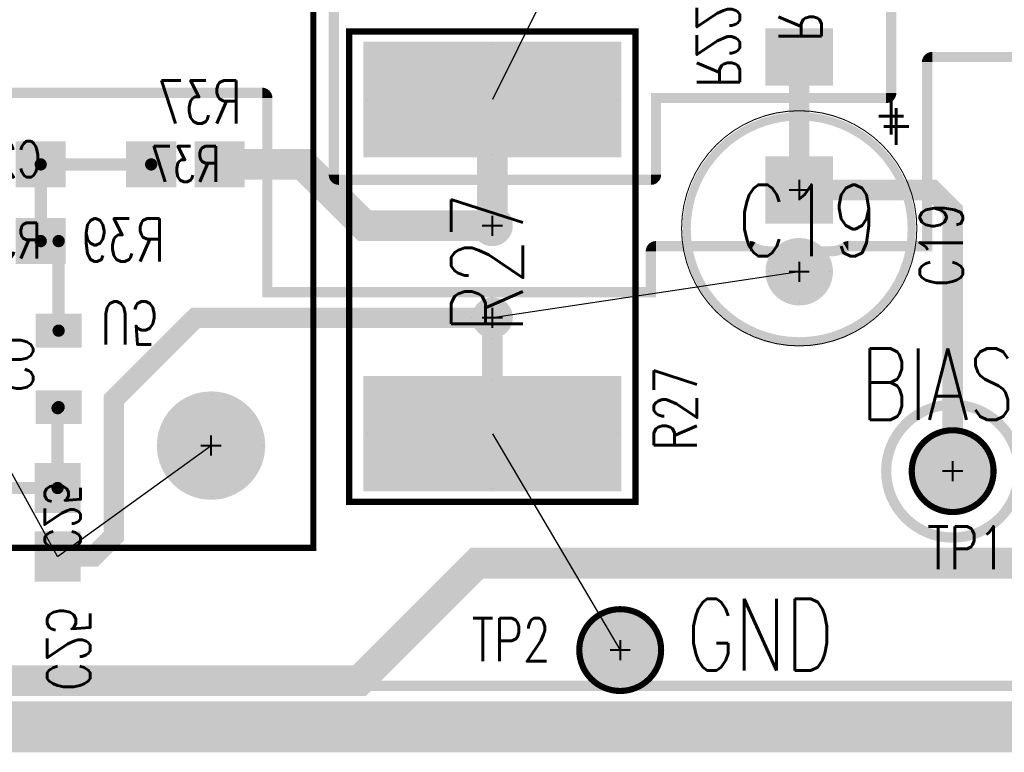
# Model space of a CAD drawing. Extents: x -7 to 11.7, y -5.4 to 6.4.
# Tile 17 of 27: x 4.6 to 5.5, y -0.8 to -0.1. Entities that reach past the tile are written whole.
import ezdxf
from ezdxf.enums import TextEntityAlignment as Align

# ---------------------------------------------------------------- set-up
doc = ezdxf.new("R2010")
doc.units = 0
for name, pattern in [('SIG_25', [2, 1, 1]), ('SIG_47', [2, 1, 1]), ('SIG_50', [2, 1, 1]), ('SIG_51', [2, 1, 1]), ('SIG_57', [2, 1, 1]), ('SIG_59', [2, 1, 1])]:
    doc.linetypes.add(name, pattern=pattern)
for name, color, linetype in [('2D_LINE_125', 3, 'CONTINUOUS'), ('2D_LINE_126', 6, 'CONTINUOUS'), ('ATTRIBUTE_124', 6, 'CONTINUOUS'), ('BOARD_OUTLINE_00', 254, 'CONTINUOUS'), ('DRIL_NPLTE_THRU_01', 16, 'CONTINUOUS'), ('DRIL_NPLTE_THRU_02', 176, 'CONTINUOUS'), ('DRIL_PLTE_THRU_01', 16, 'CONTINUOUS'), ('DRIL_PLTE_THRU_02', 176, 'CONTINUOUS'), ('DRIL_SYMBOL', 254, 'CONTINUOUS'), ('LINK_00', 2, 'CONTINUOUS'), ('PADS_BOT', 5, 'CONTINUOUS'), ('PADS_INNER', 1, 'CONTINUOUS'), ('PADS_TOP', 1, 'CONTINUOUS'), ('PADS_XR_131', 3, 'CONTINUOUS'), ('PADS_XR_132', 6, 'CONTINUOUS'), ('PADS_XR_133', 254, 'CONTINUOUS'), ('PART_NAME_123', 255, 'CONTINUOUS'), ('PART_NAME_124', 6, 'CONTINUOUS'), ('PART_NAME_129', 2, 'CONTINUOUS'), ('PART_NAME_130', 106, 'CONTINUOUS'), ('PART_TOP_2DLINE_123', 255, 'CONTINUOUS'), ('PART_TOP_2DLINE_129', 2, 'CONTINUOUS'), ('POUR_OUTLINE_01', 1, 'CONTINUOUS'), ('POUR_PADTHERM_01', 1, 'CONTINUOUS'), ('POUR_VIATHERM_01', 1, 'CONTINUOUS'), ('POUR_VOID_01', 1, 'CONTINUOUS'), ('TEXT_123', 255, 'CONTINUOUS'), ('TEXT_129', 2, 'CONTINUOUS'), ('TRACE_01', 1, 'CONTINUOUS'), ('TRACE_02', 5, 'CONTINUOUS'), ('VIAPTS', 56, 'CONTINUOUS')]:
    doc.layers.add(name, color=color, linetype=linetype)
doc.styles.add('W0$001', font='simplex', dxfattribs={"width": 0.75})
doc.styles.add('W0$005', font='simplex', dxfattribs={"width": 0.75})
doc.styles.add('W0$006', font='simplex', dxfattribs={"width": 0.75})
doc.styles.add('W0$01', font='simplex', dxfattribs={"width": 0.75})

# ---------------------------------------------------------------- blocks, each defined once
blk = doc.blocks.new('BOARD_40')
at = {"layer": 'BOARD_OUTLINE_00', "const_width": 0.01}
blk.add_lwpolyline([(0.1, -0.125), (7.4499, -0.125), (7.4499, -4.4), (0.1, -4.4)], close=True, dxfattribs=at)
blk = doc.blocks.new('DRAWING_41')
at = {"layer": '2D_LINE_125', "const_width": 0.05}
blk.add_lwpolyline([(0.1, -0.125), (7.4499, -0.125), (7.4499, -4.4), (0.1, -4.4)], close=True, dxfattribs=at)
blk = doc.blocks.new('DRAWING_42')
at = {"layer": '2D_LINE_126', "const_width": 0.05}
blk.add_lwpolyline([(0.1, -0.125), (7.4499, -0.125), (7.4499, -4.4), (0.1, -4.4)], close=True, dxfattribs=at)
blk = doc.blocks.new('POUR_VOID_117')
at = {"layer": 'POUR_VOID_01', "const_width": 0.01}
blk.add_lwpolyline([(-12.29, -18.225, 1), (-12.16, -18.225, 1)], format="xyb", close=True, dxfattribs=at)
blk = doc.blocks.new('POUR_OUTLINE_108')
at = {"layer": 'POUR_OUTLINE_01', "const_width": 0.01}
for points in [[(-11.8951, -17.82), (-12.245, -17.82, 0.414214), (-12.25, -17.825), (-12.25, -17.86, -0.00081), (-12.25, -17.86011), (-12.25, -17.86013), (-12.25, -18.005), (-12.32697, -18.005, 0.136108), (-12.32955, -18.00571, -0.136109), (-12.345, -18.01), (-12.405, -18.01, -0.136109), (-12.42045, -18.00571, 0.136108), (-12.42303, -18.005), (-12.515, -18.005, 0.414214), (-12.52, -18.01), (-12.52, -18.05), (-12.895, -18.05), (-12.895, -17.86, 0.414214), (-12.9, -17.855), (-13.3, -17.855)], [(-17.615, -18.435), (-11.4601, -18.435, 0.414214), (-11.4551, -18.43), (-11.4551, -17.4949), (-10.6101, -17.4949, 0.414214), (-10.6051, -17.4899), (-10.6051, -14.24, 0.414214), (-10.6101, -14.235), (-13.565, -14.235, 0.414214)]]:
    blk.add_lwpolyline(points, format="xyb", dxfattribs=at)
blk.add_blockref('POUR_VOID_117', (0, 0))
blk = doc.blocks.new('POUR_VIATHERM_163')
at = {"layer": 'POUR_VIATHERM_01'}
for points in [[(-12.675, -18.055), (-12.675, -18.055)], [(-12.695, -18.075), (-12.695, -18.075)], [(-12.655, -18.075), (-12.655, -18.075)], [(-12.675, -18.095), (-12.675, -18.095)]]:
    blk.add_lwpolyline(points, dxfattribs=at)
blk = doc.blocks.new('POUR_PADTHERM_164')
at = {"layer": 'POUR_PADTHERM_01'}
for points in [[(-12.675, -18.13489), (-12.675, -18.13489, 1), (-12.675, -18.13489), (-12.675, -18.13489, 1), (-12.675, -18.13489)], [(-12.7975, -18.18839), (-12.7975, -18.18839, 1), (-12.7975, -18.18839), (-12.7975, -18.18839, 1), (-12.7975, -18.18839)], [(-12.5525, -18.18839), (-12.5525, -18.18839, 1), (-12.5525, -18.18839), (-12.5525, -18.18839, 1), (-12.5525, -18.18839)], [(-12.675, -18.24189), (-12.675, -18.24189, 1), (-12.675, -18.24189), (-12.675, -18.24189, 1), (-12.675, -18.24189)]]:
    blk.add_lwpolyline(points, format="xyb", dxfattribs=at)
blk = doc.blocks.new('POUR_PADTHERM_165')
at = {"layer": 'POUR_PADTHERM_01'}
for points in [[(-12.95, -18.15), (-12.95, -18.15, 1), (-12.95, -18.15), (-12.95, -18.15, 1), (-12.95, -18.15)], [(-13, -18.2), (-13, -18.2, 1), (-13, -18.2), (-13, -18.2, 1), (-13, -18.2)], [(-12.9, -18.2), (-12.9, -18.2, 1), (-12.9, -18.2), (-12.9, -18.2, 1), (-12.9, -18.2)], [(-12.95, -18.25), (-12.95, -18.25, 1), (-12.95, -18.25), (-12.95, -18.25, 1), (-12.95, -18.25)]]:
    blk.add_lwpolyline(points, format="xyb", dxfattribs=at)
blk = doc.blocks.new('POUR_PADTHERM_171')
at = {"layer": 'POUR_PADTHERM_01'}
for points in [[(-12.405, -18.03), (-12.405, -18.03, 1), (-12.405, -18.03), (-12.405, -18.03, 1), (-12.405, -18.03)], [(-12.345, -18.03), (-12.345, -18.03, 1), (-12.345, -18.03), (-12.345, -18.03, 1), (-12.345, -18.03)], [(-12.375, -18.06), (-12.375, -18.06, 1), (-12.375, -18.06), (-12.375, -18.06, 1), (-12.375, -18.06)]]:
    blk.add_lwpolyline(points, format="xyb", dxfattribs=at)
blk = doc.blocks.new('POUR_PADTHERM_177')
at = {"layer": 'POUR_PADTHERM_01'}
for points in [[(-12.55, -18.365), (-12.55, -18.365, 1), (-12.55, -18.365), (-12.55, -18.365, 1), (-12.55, -18.365)], [(-12.585, -18.4), (-12.585, -18.4, 1), (-12.585, -18.4), (-12.585, -18.4, 1), (-12.585, -18.4)], [(-12.515, -18.4), (-12.515, -18.4, 1), (-12.515, -18.4), (-12.515, -18.4, 1), (-12.515, -18.4)], [(-12.55, -18.435), (-12.55, -18.435, 1), (-12.55, -18.435), (-12.55, -18.435, 1), (-12.55, -18.435)]]:
    blk.add_lwpolyline(points, format="xyb", dxfattribs=at)
blk = doc.blocks.new('POUR_HEADER_12')
for name in ['POUR_OUTLINE_108', 'POUR_PADTHERM_171', 'POUR_VIATHERM_163', 'POUR_PADTHERM_164', 'POUR_PADTHERM_165', 'POUR_PADTHERM_177']:
    blk.add_blockref(name, (13.575, 14.3))
blk = doc.blocks.new('POUR_OUTLINE_126')
at = {"layer": 'POUR_OUTLINE_01', "const_width": 0.01}
blk.add_lwpolyline([(-12.265, -16.005), (-12.265, -17.135), (-12.655, -17.135, 0.414214), (-12.66, -17.14), (-12.66, -17.31), (-12.825, -17.31, 0.414214), (-12.83, -17.315), (-12.83, -17.935, 0.414214), (-12.825, -17.94), (-12.52, -17.94, 0.414214), (-12.515, -17.935), (-12.515, -17.86), (-12.29, -17.86, 0.414214), (-12.285, -17.855), (-12.285, -17.82, -0.00081), (-12.285, -17.81989), (-12.285, -17.81987), (-12.285, -17.4199), (-11.93218, -17.4199, 0.305615), (-11.92755, -17.41677, -0.305615), (-11.8951, -17.3949), (-11.7851, -17.3949, 0.414214), (-11.7801, -17.3899), (-11.7801, -16.91, 0.414214)], format="xyb", dxfattribs=at)
blk = doc.blocks.new('POUR_PADTHERM_188')
at = {"layer": 'POUR_PADTHERM_01'}
for points in [[(-12.675, -17.80811), (-12.675, -17.80811, 1), (-12.675, -17.80811), (-12.675, -17.80811, 1), (-12.675, -17.80811)], [(-12.7975, -17.86161), (-12.7975, -17.86161, 1), (-12.7975, -17.86161), (-12.7975, -17.86161, 1), (-12.7975, -17.86161)], [(-12.5525, -17.86161), (-12.5525, -17.86161, 1), (-12.5525, -17.86161), (-12.5525, -17.86161, 1), (-12.5525, -17.86161)], [(-12.675, -17.91511), (-12.675, -17.91511, 1), (-12.675, -17.91511), (-12.675, -17.91511, 1), (-12.675, -17.91511)]]:
    blk.add_lwpolyline(points, format="xyb", dxfattribs=at)
blk = doc.blocks.new('POUR_HEADER_13')
for name in ['POUR_OUTLINE_126', 'POUR_PADTHERM_188']:
    blk.add_blockref(name, (12.015, 15.86))
blk = doc.blocks.new('PART_BODY_TOP_20')
at = {"layer": 'PART_TOP_2DLINE_123', "const_width": 0.006}
blk.add_lwpolyline([(-0.04, 0, 1), (0.04, 0, 1)], format="xyb", close=True, dxfattribs=at)
blk = doc.blocks.new('DRIL_SYMBOL_0$043')
at = {"layer": 'DRIL_SYMBOL', "const_width": 0.002}
for points in [[(0, -0.01), (0, 0.01)], [(-0.01, 0), (0.01, 0)]]:
    blk.add_lwpolyline(points, dxfattribs=at)
blk = doc.blocks.new('DRIL_HOLE_0$043')
at = {"const_width": 0.0215}
blk.add_lwpolyline([(-0.01075, 0, 1), (0.01075, 0, 1)], format="xyb", close=True, dxfattribs=at)
blk.add_blockref('DRIL_SYMBOL_0$043', (0, 0))
blk = doc.blocks.new('PAD_3')
at = {"const_width": 0.035}
blk.add_lwpolyline([(0, -0.0175, 1), (0, 0.0175, 1)], format="xyb", close=True, dxfattribs=at)
blk = doc.blocks.new('PAD_4')
at = {"const_width": 0.038}
blk.add_lwpolyline([(0, -0.019, 1), (0, 0.019, 1)], format="xyb", close=True, dxfattribs=at)
blk = doc.blocks.new('STK_TOP_62')
at = {"layer": 'DRIL_PLTE_THRU_01'}
blk.add_blockref('DRIL_HOLE_0$043', (0, 0), dxfattribs=at)
at = {"layer": 'DRIL_PLTE_THRU_02'}
blk.add_blockref('DRIL_HOLE_0$043', (0, 0), dxfattribs=at)
at = {"layer": 'PADS_BOT'}
blk.add_blockref('PAD_3', (0, 0), dxfattribs=at)
at = {"layer": 'PADS_INNER'}
blk.add_blockref('PAD_3', (0, 0), dxfattribs=at)
at = {"layer": 'PADS_TOP'}
blk.add_blockref('PAD_3', (0, 0), dxfattribs=at)
at = {"layer": 'PADS_XR_131'}
blk.add_blockref('PAD_4', (0, 0), dxfattribs=at)
at = {"layer": 'PADS_XR_132'}
blk.add_blockref('PAD_4', (0, 0), dxfattribs=at)
blk = doc.blocks.new('SYM_TOP_23')
for name in ['PART_BODY_TOP_20', 'STK_TOP_62']:
    blk.add_blockref(name, (0, 0))
blk = doc.blocks.new('PART_TOP_17')
blk.add_blockref('SYM_TOP_23', (0, 0))
at = {"layer": 'PART_NAME_123', "style": 'W0$006', "width": 0.75}
blk.add_text('TP1', height=0.042, dxfattribs=at).set_placement((-0.025, -0.075), align=Align.MIDDLE_LEFT)
blk = doc.blocks.new('PART_TOP_56')
blk.add_blockref('SYM_TOP_23', (0, 0))
at = {"layer": 'PART_NAME_123', "style": 'W0$006', "width": 0.75}
blk.add_text('TP2', height=0.042, dxfattribs=at).set_placement((-0.1451, 0.0101), align=Align.MIDDLE_LEFT)
blk = doc.blocks.new('PART_BODY_TOP_19')
at = {"layer": 'PART_TOP_2DLINE_123', "const_width": 0.008}
blk.add_lwpolyline([(0.11, -0.038, 1), (-0.11, -0.038, 1)], format="xyb", close=True, dxfattribs=at)
at = {"layer": 'PART_TOP_2DLINE_129', "const_width": 0.001}
blk.add_lwpolyline([(0.115, -0.0375, 1), (-0.115, -0.0375, 1)], format="xyb", close=True, dxfattribs=at)
blk = doc.blocks.new('DRIL_SYMBOL_0$032')
at = {"layer": 'DRIL_SYMBOL', "const_width": 0.002}
for points in [[(0, -0.01), (0, 0.01)], [(-0.01, 0), (0.01, 0)]]:
    blk.add_lwpolyline(points, dxfattribs=at)
blk = doc.blocks.new('DRIL_HOLE_0$032')
at = {"const_width": 0.016}
blk.add_lwpolyline([(-0.008, 0, 1), (0.008, 0, 1)], format="xyb", close=True, dxfattribs=at)
blk.add_blockref('DRIL_SYMBOL_0$032', (0, 0))
blk = doc.blocks.new('PAD_6')
at = {"const_width": 0.03}
blk.add_lwpolyline([(0, -0.015, 1), (0, 0.015, 1)], format="xyb", close=True, dxfattribs=at)
blk = doc.blocks.new('PAD_35')
at = {"const_width": 0.06}
blk.add_lwpolyline([(-0.03, 0), (0.03, 0)], dxfattribs=at)
blk = doc.blocks.new('PAD_36')
at = {"const_width": 0.066}
blk.add_lwpolyline([(-0.033, 0), (0.033, 0)], dxfattribs=at)
blk = doc.blocks.new('STK_TOP_192')
at = {"layer": 'DRIL_PLTE_THRU_01'}
blk.add_blockref('DRIL_HOLE_0$032', (0, 0), dxfattribs=at)
at = {"layer": 'DRIL_PLTE_THRU_02'}
blk.add_blockref('DRIL_HOLE_0$032', (0, 0), dxfattribs=at)
at = {"layer": 'PADS_BOT'}
blk.add_blockref('PAD_35', (0, 0), dxfattribs=at)
at = {"layer": 'PADS_INNER'}
blk.add_blockref('PAD_6', (0, 0), dxfattribs=at)
at = {"layer": 'PADS_TOP'}
blk.add_blockref('PAD_35', (0, 0), dxfattribs=at)
at = {"layer": 'PADS_XR_131'}
blk.add_blockref('PAD_36', (0, 0), dxfattribs=at)
at = {"layer": 'PADS_XR_132'}
blk.add_blockref('PAD_36', (0, 0), dxfattribs=at)
blk = doc.blocks.new('PAD_37')
at = {"const_width": 0.033}
blk.add_lwpolyline([(0, -0.0165, 1), (0, 0.0165, 1)], format="xyb", close=True, dxfattribs=at)
blk = doc.blocks.new('STK_TOP_193')
at = {"layer": 'DRIL_PLTE_THRU_01'}
blk.add_blockref('DRIL_HOLE_0$032', (0, 0), dxfattribs=at)
at = {"layer": 'DRIL_PLTE_THRU_02'}
blk.add_blockref('DRIL_HOLE_0$032', (0, 0), dxfattribs=at)
at = {"layer": 'PADS_BOT'}
blk.add_blockref('PAD_6', (0, 0), dxfattribs=at)
at = {"layer": 'PADS_INNER'}
blk.add_blockref('PAD_6', (0, 0), dxfattribs=at)
at = {"layer": 'PADS_TOP'}
blk.add_blockref('PAD_6', (0, 0), dxfattribs=at)
at = {"layer": 'PADS_XR_131'}
blk.add_blockref('PAD_37', (0, 0), dxfattribs=at)
at = {"layer": 'PADS_XR_132'}
blk.add_blockref('PAD_37', (0, 0), dxfattribs=at)
blk = doc.blocks.new('SYM_TOP_22')
for name, p in [('PART_BODY_TOP_19', (0, 0)), ('STK_TOP_192', (0, 0)), ('STK_TOP_193', (0, -0.08))]:
    blk.add_blockref(name, p)
blk = doc.blocks.new('PART_TOP_63')
blk.add_blockref('SYM_TOP_22', (0, 0))
at = {"layer": 'PART_NAME_123', "style": 'W0$006', "width": 0.75}
blk.add_text('C19', height=0.042, rotation=90, dxfattribs=at).set_placement((0.1599, -0.0949))
at = {"layer": 'PART_NAME_129', "style": 'W0$001', "width": 0.75}
blk.add_text('C19', height=0.07, dxfattribs=at).set_placement((-0.0601, -0.0649))
blk = doc.blocks.new('DRIL_HOLE_0')
blk.add_lwpolyline([(0, 0, 1), (0, 0, 1)], format="xyb", close=True)
blk = doc.blocks.new('PAD_0')
at = {"const_width": 0.05}
blk.add_lwpolyline([(-0.03, 0), (0.03, 0)], dxfattribs=at)
blk = doc.blocks.new('PAD_1')
blk.add_lwpolyline([(0, 0, 1), (0, 0, 1)], format="xyb", close=True)
blk = doc.blocks.new('PAD_2')
at = {"const_width": 0.056}
blk.add_lwpolyline([(-0.033, 0), (0.033, 0)], dxfattribs=at)
blk = doc.blocks.new('STK_BOT_57')
at = {"layer": 'DRIL_NPLTE_THRU_01'}
blk.add_blockref('DRIL_HOLE_0', (0, 0), dxfattribs=at)
at = {"layer": 'DRIL_NPLTE_THRU_02'}
blk.add_blockref('DRIL_HOLE_0', (0, 0), dxfattribs=at)
at = {"layer": 'PADS_BOT', "rotation": 90}
blk.add_blockref('PAD_0', (0, 0), dxfattribs=at)
at = {"layer": 'PADS_INNER'}
blk.add_blockref('PAD_1', (0, 0), dxfattribs=at)
at = {"layer": 'PADS_TOP'}
blk.add_blockref('PAD_1', (0, 0), dxfattribs=at)
at = {"layer": 'PADS_XR_131', "rotation": 90}
blk.add_blockref('PAD_2', (0, 0), dxfattribs=at)
at = {"layer": 'PADS_XR_133', "rotation": 90}
blk.add_blockref('PAD_0', (0, 0), dxfattribs=at)
blk = doc.blocks.new('SYM_BOT_35')
for p in [(-0.045, 0), (0.045, 0)]:
    blk.add_blockref('STK_BOT_57', p)
blk = doc.blocks.new('PART_BOT_65')
blk.add_blockref('SYM_BOT_35', (0, 0))
at = {"layer": 'PART_NAME_124', "style": 'W0$006', "width": 0.75}
blk.add_text('R22', height=0.042, rotation=180, dxfattribs=at).set_placement((0.075, 0.1))
at = {"layer": 'PART_NAME_130', "style": 'W0$001', "width": 0.75}
blk.add_text('R22', height=0.042, rotation=180, dxfattribs=at).set_placement((0.0299, 0.0201))
blk = doc.blocks.new('PAD_84')
at = {"const_width": 0.027}
blk.add_lwpolyline([(-0.0195, 0), (0.0195, 0)], dxfattribs=at)
blk = doc.blocks.new('PAD_85')
at = {"const_width": 0.033}
blk.add_lwpolyline([(-0.0225, 0), (0.0225, 0)], dxfattribs=at)
blk = doc.blocks.new('STK_BOT_136')
at = {"layer": 'DRIL_PLTE_THRU_01'}
blk.add_blockref('DRIL_HOLE_0', (0, 0), dxfattribs=at)
at = {"layer": 'DRIL_PLTE_THRU_02'}
blk.add_blockref('DRIL_HOLE_0', (0, 0), dxfattribs=at)
at = {"layer": 'PADS_BOT', "rotation": 90}
blk.add_blockref('PAD_84', (0, 0), dxfattribs=at)
at = {"layer": 'PADS_INNER'}
blk.add_blockref('PAD_1', (0, 0), dxfattribs=at)
at = {"layer": 'PADS_TOP'}
blk.add_blockref('PAD_1', (0, 0), dxfattribs=at)
at = {"layer": 'PADS_XR_131', "rotation": 90}
blk.add_blockref('PAD_85', (0, 0), dxfattribs=at)
at = {"layer": 'PADS_XR_133', "rotation": 90}
blk.add_blockref('PAD_84', (0, 0), dxfattribs=at)
blk = doc.blocks.new('SYM_BOT_44')
for p in [(-0.0374, 0.051), (0.0374, 0.051), (-0.0374, -0.051), (0, -0.051), (0.0374, -0.051)]:
    blk.add_blockref('STK_BOT_136', p)
blk = doc.blocks.new('PART_BOT_113')
blk.add_blockref('SYM_BOT_44', (0, 0))
at = {"layer": 'ATTRIBUTE_124', "style": 'W0$005', "width": 0.75}
blk.add_text('o', height=0.021, rotation=180, dxfattribs=at).set_placement((-0.065, -0.04), align=Align.MIDDLE_CENTER)
at = {"layer": 'PART_NAME_124', "style": 'W0$006', "width": 0.75}
blk.add_text('U5', height=0.042, rotation=90, dxfattribs=at).set_placement((0.045, 0.12), align=Align.MIDDLE_CENTER)
at = {"layer": 'PART_NAME_130', "style": 'W0$001', "width": 0.75}
blk.add_text('U5', height=0.042, rotation=180, dxfattribs=at).set_placement((0.005, 0.005), align=Align.MIDDLE_CENTER)
blk = doc.blocks.new('SMOOTH_0$006')
at = {"const_width": 0.003}
blk.add_lwpolyline([(-0.0015, 0, 1), (0.0015, 0, 1)], format="xyb", close=True, dxfattribs=at)
blk = doc.blocks.new('SMOOTH_0$001')
at = {"const_width": 0.0005}
blk.add_lwpolyline([(-0.00025, 0, 1), (0.00025, 0, 1)], format="xyb", close=True, dxfattribs=at)
blk = doc.blocks.new('PART_BODY_TOP_45')
at = {"layer": 'PART_TOP_2DLINE_123', "const_width": 0.006}
blk.add_lwpolyline([(-0.23, 0.14), (0.23, 0.14), (0.23, -0.14), (-0.23, -0.14)], close=True, dxfattribs=at)
blk.add_lwpolyline([(-0.23, 0.14), (0.23, 0.14), (0.23, -0.14), (-0.23, -0.14)], close=True, dxfattribs=at)
at = {"layer": 'PART_TOP_2DLINE_129', "const_width": 0.001}
blk.add_lwpolyline([(-0.23, 0.14), (0.23, 0.14), (0.23, -0.14), (-0.23, -0.14)], close=True, dxfattribs=at)
at = {"layer": 'PART_TOP_2DLINE_123'}
for p in [(-0.23, 0.14), (-0.23, 0.14), (0.23, 0.14), (0.23, 0.14), (-0.23, -0.14), (-0.23, -0.14), (0.23, -0.14), (0.23, -0.14)]:
    blk.add_blockref('SMOOTH_0$006', p, dxfattribs=at)
at = {"layer": 'PART_TOP_2DLINE_129'}
for p in [(-0.23, 0.14), (0.23, 0.14), (-0.23, -0.14), (0.23, -0.14)]:
    blk.add_blockref('SMOOTH_0$001', p, dxfattribs=at)
blk = doc.blocks.new('PAD_86')
at = {"const_width": 0.113}
blk.add_lwpolyline([(-0.126, 0), (0.126, 0)], dxfattribs=at)
blk = doc.blocks.new('PAD_87')
at = {"const_width": 0.107}
blk.add_lwpolyline([(-0.123, 0), (0.123, 0)], dxfattribs=at)
blk = doc.blocks.new('PAD_88')
at = {"const_width": 0.107}
blk.add_lwpolyline([(-0.1225, 0), (0.1225, 0)], dxfattribs=at)
blk = doc.blocks.new('STK_TOP_137')
at = {"layer": 'DRIL_PLTE_THRU_01'}
blk.add_blockref('DRIL_HOLE_0', (0, 0), dxfattribs=at)
at = {"layer": 'DRIL_PLTE_THRU_02'}
blk.add_blockref('DRIL_HOLE_0', (0, 0), dxfattribs=at)
at = {"layer": 'PADS_BOT'}
blk.add_blockref('PAD_1', (0, 0), dxfattribs=at)
at = {"layer": 'PADS_INNER'}
blk.add_blockref('PAD_1', (0, 0), dxfattribs=at)
at = {"layer": 'PADS_TOP', "rotation": 90}
blk.add_blockref('PAD_88', (0, 0), dxfattribs=at)
at = {"layer": 'PADS_XR_131', "rotation": 90}
blk.add_blockref('PAD_86', (0, 0), dxfattribs=at)
at = {"layer": 'PADS_XR_133', "rotation": 90}
blk.add_blockref('PAD_87', (0, 0), dxfattribs=at)
blk = doc.blocks.new('SYM_TOP_45')
for name, p in [('STK_TOP_137', (-0.16339, 0)), ('STK_TOP_137', (0.16339, 0)), ('PART_BODY_TOP_45', (0, 0))]:
    blk.add_blockref(name, p)
blk = doc.blocks.new('PART_TOP_114')
blk.add_blockref('SYM_TOP_45', (0, 0))
at = {"layer": 'PART_NAME_123', "style": 'W0$006', "width": 0.75}
blk.add_text('R27', height=0.042, dxfattribs=at).set_placement((-0.18, -0.2))
at = {"layer": 'PART_NAME_129', "style": 'W0$001', "width": 0.75}
blk.add_text('R27', height=0.07, dxfattribs=at).set_placement((-0.0649, -0.0299))
blk = doc.blocks.new('PAD_92')
at = {"const_width": 0.039}
blk.add_lwpolyline([(-0.0215, 0), (0.0215, 0)], dxfattribs=at)
blk = doc.blocks.new('PAD_93')
at = {"const_width": 0.045}
blk.add_lwpolyline([(-0.0245, 0), (0.0245, 0)], dxfattribs=at)
blk = doc.blocks.new('STK_BOT_139')
at = {"layer": 'DRIL_PLTE_THRU_01'}
blk.add_blockref('DRIL_HOLE_0', (0, 0), dxfattribs=at)
at = {"layer": 'DRIL_PLTE_THRU_02'}
blk.add_blockref('DRIL_HOLE_0', (0, 0), dxfattribs=at)
at = {"layer": 'PADS_BOT'}
blk.add_blockref('PAD_92', (0, 0), dxfattribs=at)
at = {"layer": 'PADS_INNER'}
blk.add_blockref('PAD_1', (0, 0), dxfattribs=at)
at = {"layer": 'PADS_TOP'}
blk.add_blockref('PAD_1', (0, 0), dxfattribs=at)
at = {"layer": 'PADS_XR_131'}
blk.add_blockref('PAD_93', (0, 0), dxfattribs=at)
at = {"layer": 'PADS_XR_133'}
blk.add_blockref('PAD_92', (0, 0), dxfattribs=at)
blk = doc.blocks.new('SYM_BOT_47')
for p in [(-0.0335, 0), (0.0335, 0)]:
    blk.add_blockref('STK_BOT_139', p)
blk = doc.blocks.new('PART_BOT_119')
blk.add_blockref('SYM_BOT_47', (0, 0))
at = {"layer": 'PART_NAME_124', "style": 'W0$006', "width": 0.75}
blk.add_text('C24', height=0.042, rotation=180, dxfattribs=at).set_placement((-0.08, 0.015))
at = {"layer": 'PART_NAME_130', "style": 'W0$001', "width": 0.75}
blk.add_text('C24', height=0.035, rotation=180, dxfattribs=at).set_placement((-0.0001, -0.0051), align=Align.MIDDLE_CENTER)
blk = doc.blocks.new('PART_BOT_120')
blk.add_blockref('SYM_BOT_47', (0, 0))
at = {"layer": 'PART_NAME_124', "style": 'W0$006', "width": 0.75}
blk.add_text('C25', height=0.042, rotation=180, dxfattribs=at).set_placement((0.1649, 0.0101))
at = {"layer": 'PART_NAME_130', "style": 'W0$001', "width": 0.75}
blk.add_text('C25', height=0.035, rotation=180, dxfattribs=at).set_placement((-0.0051, -0.0049), align=Align.MIDDLE_CENTER)
blk = doc.blocks.new('PART_BOT_135')
blk.add_blockref('SYM_BOT_47', (0, 0))
at = {"layer": 'PART_NAME_124', "style": 'W0$006', "width": 0.75}
blk.add_text('R37', height=0.042, dxfattribs=at).set_placement((-0.055, 0.04))
at = {"layer": 'PART_NAME_130', "style": 'W0$001', "width": 0.75}
blk.add_text('R37', height=0.035, dxfattribs=at).set_placement((0, 0.00033), align=Align.MIDDLE_CENTER)
blk = doc.blocks.new('PART_BOT_137')
blk.add_blockref('SYM_BOT_47', (0, 0))
at = {"layer": 'PART_NAME_124', "style": 'W0$006', "width": 0.75}
blk.add_text('R39', height=0.042, dxfattribs=at).set_placement((-0.155, -0.02))
at = {"layer": 'PART_NAME_130', "style": 'W0$001', "width": 0.75}
blk.add_text('R39', height=0.035, dxfattribs=at).set_placement((0, 0.00033), align=Align.MIDDLE_CENTER)
blk = doc.blocks.new('PART_BODY_TOP_51')
at = {"layer": 'PART_TOP_2DLINE_123', "const_width": 0.006}
blk.add_lwpolyline([(-0.1, 0.1), (2.1, 0.1), (2.1, -1.1), (-0.1, -1.1)], close=True, dxfattribs=at)
at = {"layer": 'PART_TOP_2DLINE_129', "const_width": 0.001}
blk.add_lwpolyline([(-0.1, 0.1), (2.1, 0.1), (2.1, -1.1), (-0.1, -1.1)], close=True, dxfattribs=at)
at = {"layer": 'PART_TOP_2DLINE_123'}
blk.add_blockref('SMOOTH_0$006', (2.1, -1.1), dxfattribs=at)
at = {"layer": 'PART_TOP_2DLINE_129'}
blk.add_blockref('SMOOTH_0$001', (2.1, -1.1), dxfattribs=at)
blk = doc.blocks.new('DRIL_SYMBOL_0$055')
at = {"layer": 'DRIL_SYMBOL', "const_width": 0.002}
for points in [[(0, -0.01), (0, 0.01)], [(-0.01, 0), (0.01, 0)]]:
    blk.add_lwpolyline(points, dxfattribs=at)
blk = doc.blocks.new('DRIL_HOLE_0$055')
at = {"const_width": 0.0275}
blk.add_lwpolyline([(-0.01375, 0, 1), (0.01375, 0, 1)], format="xyb", close=True, dxfattribs=at)
blk.add_blockref('DRIL_SYMBOL_0$055', (0, 0))
blk = doc.blocks.new('PAD_15')
at = {"const_width": 0.05}
blk.add_lwpolyline([(0, -0.025, 1), (0, 0.025, 1)], format="xyb", close=True, dxfattribs=at)
blk = doc.blocks.new('PAD_17')
at = {"const_width": 0.053}
blk.add_lwpolyline([(0, -0.0265, 1), (0, 0.0265, 1)], format="xyb", close=True, dxfattribs=at)
blk = doc.blocks.new('STK_TOP_142')
at = {"layer": 'DRIL_PLTE_THRU_01'}
blk.add_blockref('DRIL_HOLE_0$055', (0, 0), dxfattribs=at)
at = {"layer": 'DRIL_PLTE_THRU_02'}
blk.add_blockref('DRIL_HOLE_0$055', (0, 0), dxfattribs=at)
at = {"layer": 'PADS_BOT'}
blk.add_blockref('PAD_15', (0, 0), dxfattribs=at)
at = {"layer": 'PADS_INNER'}
blk.add_blockref('PAD_15', (0, 0), dxfattribs=at)
at = {"layer": 'PADS_TOP'}
blk.add_blockref('PAD_15', (0, 0), dxfattribs=at)
at = {"layer": 'PADS_XR_131'}
blk.add_blockref('PAD_17', (0, 0), dxfattribs=at)
at = {"layer": 'PADS_XR_132'}
blk.add_blockref('PAD_17', (0, 0), dxfattribs=at)
blk = doc.blocks.new('SYM_TOP_51')
for name, p in [('PART_BODY_TOP_51', (0, 0)), ('STK_TOP_142', (2, -1))]:
    blk.add_blockref(name, p)
blk = doc.blocks.new('PART_TOP_138')
blk.add_blockref('SYM_TOP_51', (0, 0))
blk = doc.blocks.new('SMOOTH_0$03')
at = {"const_width": 0.015}
blk.add_lwpolyline([(-0.0075, 0, 1), (0.0075, 0, 1)], format="xyb", close=True, dxfattribs=at)
blk = doc.blocks.new('SMOOTH_0$02')
at = {"const_width": 0.01}
blk.add_lwpolyline([(-0.005, 0, 1), (0.005, 0, 1)], format="xyb", close=True, dxfattribs=at)
blk = doc.blocks.new('SMOOTH_0$012')
at = {"const_width": 0.006}
blk.add_lwpolyline([(-0.003, 0, 1), (0.003, 0, 1)], format="xyb", close=True, dxfattribs=at)
blk = doc.blocks.new('DRIL_SYMBOL_0$018')
at = {"layer": 'DRIL_SYMBOL', "const_width": 0.002}
for points in [[(0, -0.01), (0, 0.01)], [(-0.01, 0), (0.01, 0)]]:
    blk.add_lwpolyline(points, dxfattribs=at)
blk = doc.blocks.new('DRIL_HOLE_0$018')
at = {"const_width": 0.009}
blk.add_lwpolyline([(-0.0045, 0, 1), (0.0045, 0, 1)], format="xyb", close=True, dxfattribs=at)
blk.add_blockref('DRIL_SYMBOL_0$018', (0, 0))
blk = doc.blocks.new('PAD_5')
at = {"const_width": 0.02}
blk.add_lwpolyline([(0, -0.01, 1), (0, 0.01, 1)], format="xyb", close=True, dxfattribs=at)
blk = doc.blocks.new('STK_TOP_67')
at = {"layer": 'DRIL_PLTE_THRU_01'}
blk.add_blockref('DRIL_HOLE_0$018', (0, 0), dxfattribs=at)
at = {"layer": 'DRIL_PLTE_THRU_02'}
blk.add_blockref('DRIL_HOLE_0$018', (0, 0), dxfattribs=at)
at = {"layer": 'PADS_BOT'}
blk.add_blockref('PAD_5', (0, 0), dxfattribs=at)
at = {"layer": 'PADS_INNER'}
blk.add_blockref('PAD_5', (0, 0), dxfattribs=at)
at = {"layer": 'PADS_TOP'}
blk.add_blockref('PAD_5', (0, 0), dxfattribs=at)
blk = doc.blocks.new('SYM_TOP_3')
blk.add_blockref('STK_TOP_67', (0, 0))

msp = doc.modelspace()

# ---------------------------------------------------------------- linework, layer by layer
at = {"layer": 'LINK_00', "linetype": 'SIG_51'}
msp.add_line((5.1201, 0.0299), (5.0251, -0.16171), dxfattribs=at)
at = {"layer": 'LINK_00', "linetype": 'SIG_50'}
for p, q in [((5.3251, -0.3301), (5.0251, -0.3751)), ((4.6001, -0.6086), (4.4991, -0.4251)), ((5.0251, -0.48849), (5.1501, -0.7001)), ((4.6001, -0.6086), (4.7501, -0.5001))]:
    msp.add_line(p, q, dxfattribs=at)
at = {"layer": 'TRACE_01', "linetype": 'SIG_51', "const_width": 0.03}
msp.add_lwpolyline([(5.0251, -0.2851), (5.0251, -0.16171)], dxfattribs=at)
at = {"layer": 'TRACE_01', "linetype": 'SIG_50', "const_width": 0.02}
msp.add_lwpolyline([(5.0251, -0.48849), (5.0251, -0.3751)], dxfattribs=at)
at = {"layer": 'TRACE_02', "linetype": 'SIG_47', "const_width": 0.02}
for points in [[(5.3251, -0.1201), (5.3251, -0.2501)], [(5.3251, -0.2501), (5.4551, -0.2501), (5.4751, -0.2701), (5.4751, -0.5251)]]:
    msp.add_lwpolyline(points, dxfattribs=at)
at = {"layer": 'TRACE_02', "linetype": 'SIG_51', "const_width": 0.03}
msp.add_lwpolyline([(4.7586, -0.2251), (4.8401, -0.2251), (4.9001, -0.2851), (5.0251, -0.2851)], dxfattribs=at)
at = {"layer": 'TRACE_02', "linetype": 'SIG_57', "const_width": 0.012}
for points in [[(4.5836, -0.2251), (4.5836, -0.3001)], [(4.5836, -0.2251), (4.6916, -0.2251)], [(4.5836, -0.3001), (4.6011, -0.3001), (4.6011, -0.3877)]]:
    msp.add_lwpolyline(points, dxfattribs=at)
at = {"layer": 'TRACE_02', "linetype": 'SIG_50', "const_width": 0.02}
msp.add_lwpolyline([(4.6001, -0.6086), (4.6351, -0.6086), (4.6551, -0.5886), (4.6551, -0.4551), (4.7351, -0.3751), (5.0251, -0.3751)], dxfattribs=at)
at = {"layer": 'TRACE_02', "linetype": 'SIG_25', "const_width": 0.03}
msp.add_lwpolyline([(2.2501, -0.4251), (2.3099, -0.4251), (2.3499, -0.3851), (3.8401, -0.3851), (4.1851, -0.7301), (4.8951, -0.7301), (5.0101, -0.6151), (5.5851, -0.6151), (5.6751, -0.5251)], dxfattribs=at)
at = {"layer": 'TRACE_02', "linetype": 'SIG_59', "const_width": 0.012}
for points in [[(4.6001, -0.5416), (4.6001, -0.4635), (4.6011, -0.4625)], [(4.5201, -0.5751), (4.5201, -0.5501), (4.5286, -0.5416), (4.6001, -0.5416)]]:
    msp.add_lwpolyline(points, dxfattribs=at)

# ---------------------------------------------------------------- block references
for name, p in [('DRAWING_41', (-0.2999, 3.6249)), ('DRAWING_42', (-0.2999, 3.6249)), ('BOARD_40', (-0.2999, 3.6249)), ('PART_TOP_138', (2.7501, 0.4999)), ('PART_TOP_63', (5.3251, -0.2501)), ('PART_TOP_17', (5.4751, -0.5251)), ('PART_TOP_56', (5.1501, -0.7001))]:
    msp.add_blockref(name, p)
at = {"linetype": 'SIG_50'}
msp.add_blockref('POUR_HEADER_12', (4.1251, 3.3999), dxfattribs=at)
at = {"linetype": 'SIG_51'}
msp.add_blockref('POUR_HEADER_13', (5.6851, 1.8399), dxfattribs=at)
at = {"xscale": -1}
for name, p, rotation in [('PART_BOT_65', (5.3251, -0.0751), -270), ('PART_BOT_119', (4.5501, -0.2251), -180), ('PART_BOT_113', (4.5501, -0.4251), -90), ('PART_BOT_120', (4.6001, -0.5751), -270)]:
    msp.add_blockref(name, p, dxfattribs=dict(at, rotation=rotation))
at = {"rotation": 90}
msp.add_blockref('PART_TOP_114', (5.0251, -0.3251), dxfattribs=at)
at = {"xscale": -1}
for name, p in [('PART_BOT_135', (4.7251, -0.2251)), ('PART_BOT_137', (4.5501, -0.3001))]:
    msp.add_blockref(name, p, dxfattribs=at)
at = {"layer": 'TRACE_01'}
for name, p in [('SMOOTH_0$03', (5.0251, -0.16171)), ('SMOOTH_0$03', (5.0251, -0.2851)), ('SMOOTH_0$02', (5.0251, -0.3751)), ('SMOOTH_0$02', (5.0251, -0.48849))]:
    msp.add_blockref(name, p, dxfattribs=at)
at = {"layer": 'TRACE_02'}
for name, p in [('SMOOTH_0$02', (5.3251, -0.1201)), ('SMOOTH_0$03', (4.7586, -0.2251)), ('SMOOTH_0$03', (4.8401, -0.2251)), ('SMOOTH_0$012', (4.5836, -0.2251)), ('SMOOTH_0$012', (4.5836, -0.2251)), ('SMOOTH_0$012', (4.6916, -0.2251)), ('SMOOTH_0$02', (5.3251, -0.2501)), ('SMOOTH_0$02', (5.3251, -0.2501)), ('SMOOTH_0$02', (5.4551, -0.2501)), ('SMOOTH_0$02', (5.4751, -0.2701)), ('SMOOTH_0$03', (4.9001, -0.2851)), ('SMOOTH_0$03', (5.0251, -0.2851)), ('SMOOTH_0$012', (4.5836, -0.3001)), ('SMOOTH_0$012', (4.5836, -0.3001)), ('SMOOTH_0$012', (4.6011, -0.3001)), ('SMOOTH_0$02', (4.7351, -0.3751)), ('SMOOTH_0$02', (5.0251, -0.3751)), ('SMOOTH_0$012', (4.6011, -0.3877)), ('SMOOTH_0$02', (4.6551, -0.4551)), ('SMOOTH_0$012', (4.6001, -0.4635)), ('SMOOTH_0$012', (4.6011, -0.4625)), ('SMOOTH_0$02', (5.4751, -0.5251)), ('SMOOTH_0$012', (4.6001, -0.5416)), ('SMOOTH_0$012', (4.6001, -0.5416)), ('SMOOTH_0$02', (4.6551, -0.5886)), ('SMOOTH_0$02', (4.6001, -0.6086)), ('SMOOTH_0$02', (4.6351, -0.6086)), ('SMOOTH_0$03', (5.0101, -0.6151)), ('SMOOTH_0$03', (4.8951, -0.7301))]:
    msp.add_blockref(name, p, dxfattribs=at)
at = {"layer": 'VIAPTS', "linetype": 'SIG_51'}
msp.add_blockref('SYM_TOP_3', (5.0251, -0.2851), dxfattribs=at)
at = {"layer": 'VIAPTS', "linetype": 'SIG_50'}
msp.add_blockref('SYM_TOP_3', (5.0251, -0.3751), dxfattribs=at)

# ---------------------------------------------------------------- texts
at = {"layer": 'TEXT_123', "style": 'W0$006', "width": 0.75}
msp.add_text('+', height=0.042, dxfattribs=at).set_placement((5.415, -0.175), align=Align.MIDDLE_CENTER)
at = {"layer": 'TEXT_123', "style": 'W0$01', "width": 0.75}
for s, p in [('BIAS', (5.385, -0.475)), ('GND', (5.215, -0.72))]:
    msp.add_text(s, height=0.07, dxfattribs=at).set_placement(p)
at = {"layer": 'TEXT_129', "style": 'W0$001', "width": 0.75}
msp.add_text('+', height=0.042, dxfattribs=at).set_placement((5.42, -0.185), align=Align.MIDDLE_CENTER)

doc.saveas('drawing.dxf')
